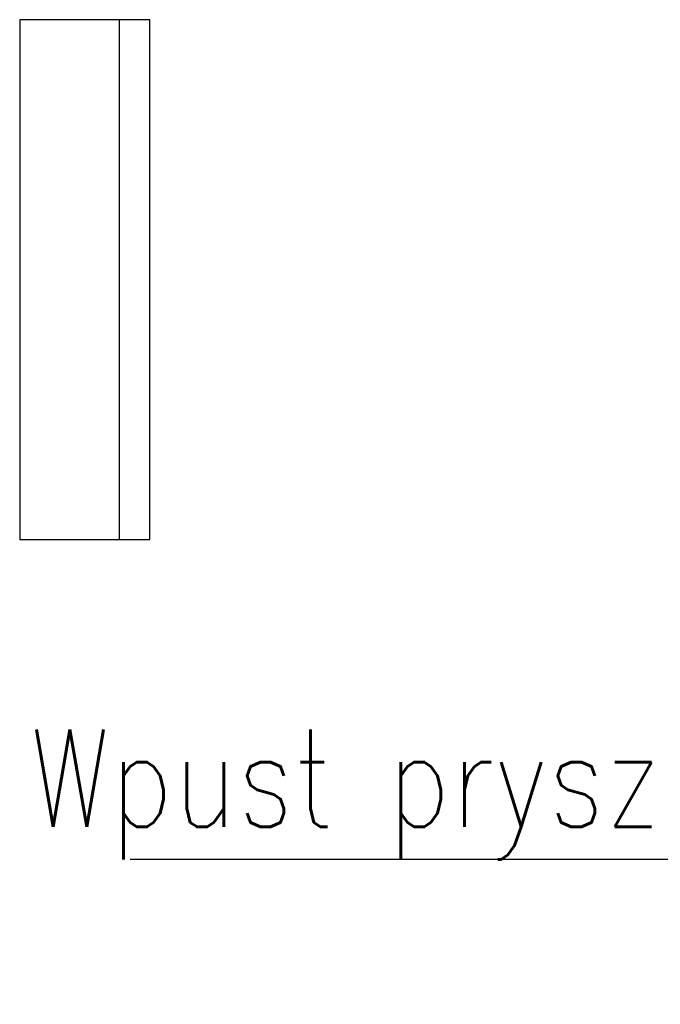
# Model space of a CAD drawing. Header units: millimetres. Extents: x 293871 to 335272, y 34548 to 100072.
# Tile 11 of 19: x 314562 to 315548, y 45975 to 47491. Entities that reach past the tile are written whole.
import ezdxf
from ezdxf import colors
from ezdxf.entities.mleader import LeaderData, LeaderLine
from ezdxf.math import Vec2, Vec3

# ---------------------------------------------------------------- set-up
doc = ezdxf.new("R2010")
doc.units = ezdxf.units.MM
doc.layers.add('0_klmatyzacja', color=210, linetype='Continuous')
doc.layers.add('__B_OPIS', color=10, linetype='Continuous', lineweight=25)
doc.styles.add('STYL1', font='SIMPLEX.SHX', dxfattribs={"width": 0.8})

msp = doc.modelspace()

# ---------------------------------------------------------------- linework, layer by layer
at = {"layer": '0_klmatyzacja'}
msp.add_line((314714.78981, 47490.85726), (314714.78981, 46690.85726), dxfattribs=at)
msp.add_lwpolyline([(314561.96451, 46690.85726), (314761.96451, 46690.85726), (314761.96451, 47490.85726), (314561.96451, 47490.85726)], close=True, dxfattribs=at)

# ---------------------------------------------------------------- leaders
at = {"layer": '__B_OPIS'}
ml = msp.add_multileader_mtext('Standard', dxfattribs=at)
ml.set_content('{\\Fsimplex.shx|c1;Wpust prysznicowy }', color=256, style='STYL1')
ml.set_leader_properties(color=256)
ml.build(insert=Vec2(0, 0))
ml.multileader.update_dxf_attribs({"has_text_frame": 1, "text_left_attachment_type": 6, "text_right_attachment_type": 6, "text_top_attachment_type": 0, "text_bottom_attachment_type": 0, "dogleg_length": 0.1, "arrow_head_size": 100})
ctx = ml.context
ctx.base_point, ctx.char_height, ctx.arrow_head_size, ctx.landing_gap_size, ctx.plane_origin = Vec3(314477.64827, 46198.28957), 150, 100, 100, Vec3(248881.63898, 87996.51988)
ctx.left_attachment, ctx.right_attachment, ctx.attachment_type = 6, 6, 2
notes = []
notes.append((ctx, [(0, (1, 1, 0), (316352.03398, 46198.28957), (-1, 0), 0.1, [(1, [(318256.36909, 46828.9332)], 256, [])])]))
ctx.mtext.insert, ctx.mtext.line_spacing_factor, ctx.mtext.flow_direction = Vec3(314577.64827, 46398.28957), 0.9, 5
for ctx, leaders in notes:
    for number, flags, end, landing, length, lines in leaders:
        leader = LeaderData()
        leader.index, (leader.has_last_leader_line, leader.has_dogleg_vector, leader.attachment_direction) = number, flags
        leader.last_leader_point, leader.dogleg_vector, leader.dogleg_length = Vec3(end), Vec3(landing), length
        for number, points, colour, breaks in lines:
            line = LeaderLine()
            line.index, line.vertices, line.color, line.breaks = number, Vec3.list(points), colors.encode_raw_color(colour), breaks
            leader.lines.append(line)
        ctx.leaders.append(leader)

doc.saveas('drawing.dxf')
